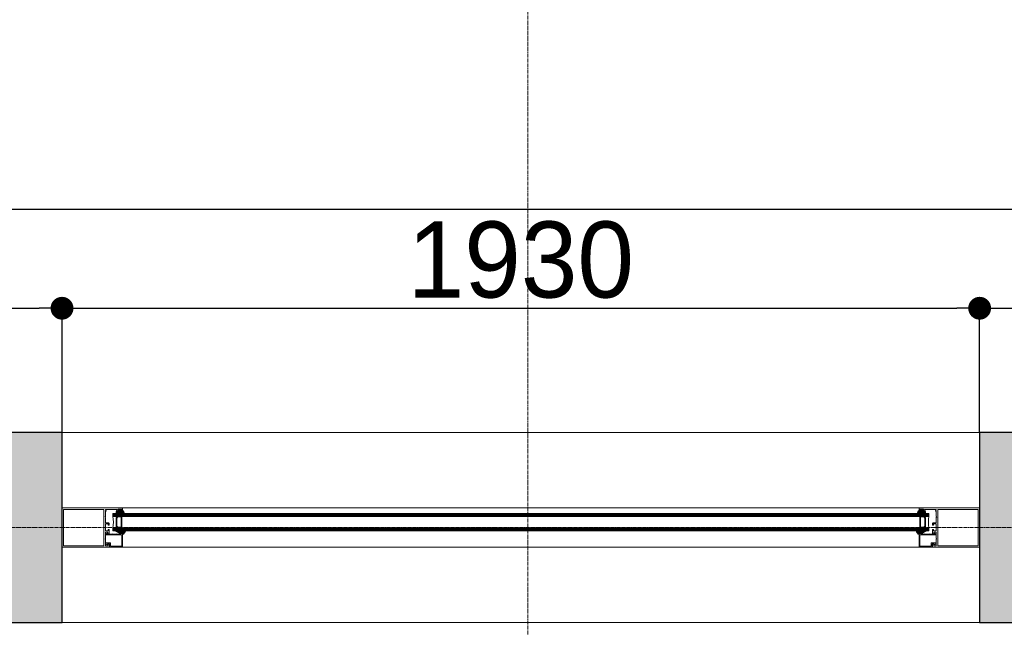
# Model space of a CAD drawing. Header units: feet. Extents: x 1537802 to 2072561, y 4461723 to 4732600.
# Tile 73 of 113: x 1854868 to 1856939, y 4646328 to 4647606. Entities that reach past the tile are written whole.
import ezdxf

# ---------------------------------------------------------------- set-up
doc = ezdxf.new("R2010")
doc.units = ezdxf.units.FT
doc.header["$MEASUREMENT"] = 0
doc.header["$PDMODE"] = 98
doc.header["$PDSIZE"] = 0.3
doc.linetypes.add('CENTER2', pattern=[1.125, 0.75, -0.125, 0.125, -0.125])
doc.layers.add('CAM', color=154, linetype='Continuous')
doc.layers.add('ZOMEBI', color=20, linetype='Continuous')
doc.layers.add('gor', color=251, linetype='Continuous', lineweight=5)
doc.dimstyles.new('ZO M100 Ark', dxfattribs={"dimscale": 8, "dimtxt": 8, "dimasz": 3, "dimexe": 0.5, "dimexo": 0, "dimgap": 2, "dimtad": 1, "dimtoh": 1, "dimdec": 0, "dimlfac": 10, "dimzin": 9, "dimtxsty": 'Standard', "dimblk": 'OBLIQUE', "dimcen": 2.5085, "dimdle": 0.5, "dimclrd": 20, "dimclre": 20, "dimclrt": 20, "dimadec": 0, "dimazin": 0, "dimtfac": 1, "dimtdec": 0, "dimtofl": 0, "dimtmove": 0, "dimatfit": 3, "dimfxl": 1, "dimarcsym": 0})

# ---------------------------------------------------------------- blocks, each defined once
blk = doc.blocks.new('_Dot')
at = {"color": 0, "linetype": 'ByBlock', "lineweight": -2}
blk.add_line((-0.5, 0), (-1, 0), dxfattribs=at)
at = {"color": 0, "linetype": 'ByBlock', "lineweight": 40, "const_width": 0.5}
blk.add_lwpolyline([(-0.25, 0, 1), (0.25, 0, 1)], format="xyb", close=True, dxfattribs=at)
blk = doc.blocks.new('*D5600')
at = {"layer": 'Defpoints', "color": 0, "lineweight": 30, "transparency": 16777216}
for p in [(1854957.4, 4646998.9), (1849334.9, 4646737.7), (1854957.4, 4646737.7)]:
    blk.add_point(p, dxfattribs=at)
at = {"layer": 'ZOMEBI', "color": 5, "lineweight": -2, "transparency": 16777216}
for p, q in [((1849334.9, 4646737.7), (1849334.9, 4647018.9)), ((1854957.4, 4646737.7), (1854957.4, 4647018.9)), ((1849382.9, 4646998.9), (1854909.4, 4646998.9))]:
    blk.add_line(p, q, dxfattribs=at)
at = {"layer": 'ZOMEBI', "color": 5, "lineweight": -2, "transparency": 16777216, "xscale": 48, "yscale": 48, "zscale": 48, "rotation": 180}
blk.add_blockref('_Dot', (1849334.9, 4646998.9), dxfattribs=at)
at = {"layer": 'ZOMEBI', "color": 5, "lineweight": -2, "transparency": 16777216, "xscale": 48, "yscale": 48, "zscale": 48}
blk.add_blockref('_Dot', (1854957.4, 4646998.9), dxfattribs=at)
at = {"layer": 'ZOMEBI', "color": 5, "lineweight": 5, "transparency": 16777216, "insert": (1852146.2, 4647100.1), "char_height": 160, "attachment_point": 5}
blk.add_mtext('5622', dxfattribs=at)
blk = doc.blocks.new('*D5601')
at = {"layer": 'Defpoints', "color": 0, "lineweight": 30, "transparency": 16777216}
for p in [(1856887.4, 4646998.9), (1854957.4, 4646737.7), (1856887.4, 4646737.7)]:
    blk.add_point(p, dxfattribs=at)
at = {"layer": 'ZOMEBI', "color": 5, "lineweight": -2, "transparency": 16777216}
for p, q in [((1854957.4, 4646737.7), (1854957.4, 4647018.9)), ((1856887.4, 4646737.7), (1856887.4, 4647018.9)), ((1855005.4, 4646998.9), (1856839.4, 4646998.9))]:
    blk.add_line(p, q, dxfattribs=at)
at = {"layer": 'ZOMEBI', "color": 5, "lineweight": -2, "transparency": 16777216, "xscale": 48, "yscale": 48, "zscale": 48, "rotation": 180}
blk.add_blockref('_Dot', (1854957.4, 4646998.9), dxfattribs=at)
at = {"layer": 'ZOMEBI', "color": 5, "lineweight": -2, "transparency": 16777216, "xscale": 48, "yscale": 48, "zscale": 48}
blk.add_blockref('_Dot', (1856887.4, 4646998.9), dxfattribs=at)
at = {"layer": 'ZOMEBI', "color": 5, "lineweight": 5, "transparency": 16777216, "insert": (1855922.4, 4647100.2), "char_height": 160, "attachment_point": 5}
blk.add_mtext('1930', dxfattribs=at)
blk = doc.blocks.new('*D5602')
at = {"layer": 'Defpoints', "color": 0, "lineweight": 30, "transparency": 16777216}
for p in [(1858407.4, 4646998.9), (1856887.4, 4646737.7), (1858407.4, 4646737.7)]:
    blk.add_point(p, dxfattribs=at)
at = {"layer": 'ZOMEBI', "color": 5, "lineweight": -2, "transparency": 16777216}
for p, q in [((1856887.4, 4646737.7), (1856887.4, 4647018.9)), ((1858407.4, 4646737.7), (1858407.4, 4647018.9)), ((1856935.4, 4646998.9), (1858359.4, 4646998.9))]:
    blk.add_line(p, q, dxfattribs=at)
at = {"layer": 'ZOMEBI', "color": 5, "lineweight": -2, "transparency": 16777216, "xscale": 48, "yscale": 48, "zscale": 48, "rotation": 180}
blk.add_blockref('_Dot', (1856887.4, 4646998.9), dxfattribs=at)
at = {"layer": 'ZOMEBI', "color": 5, "lineweight": -2, "transparency": 16777216, "xscale": 48, "yscale": 48, "zscale": 48}
blk.add_blockref('_Dot', (1858407.4, 4646998.9), dxfattribs=at)
at = {"layer": 'ZOMEBI', "color": 5, "lineweight": 5, "transparency": 16777216, "insert": (1857647.4, 4647100.1), "char_height": 160, "attachment_point": 5}
blk.add_mtext('1520', dxfattribs=at)
blk = doc.blocks.new('*D5603')
at = {"layer": 'Defpoints', "color": 0, "lineweight": 30, "transparency": 16777216}
for p in [(1858407.4, 4647207), (1849334.9, 4646945.7), (1858407.4, 4646878.3)]:
    blk.add_point(p, dxfattribs=at)
at = {"layer": 'ZOMEBI', "color": 5, "lineweight": -2, "transparency": 16777216}
for p, q in [((1849334.9, 4646945.7), (1849334.9, 4647227)), ((1858407.4, 4646878.3), (1858407.4, 4647227)), ((1849382.9, 4647207), (1858359.4, 4647207))]:
    blk.add_line(p, q, dxfattribs=at)
at = {"layer": 'ZOMEBI', "color": 5, "lineweight": -2, "transparency": 16777216, "xscale": 48, "yscale": 48, "zscale": 48, "rotation": 180}
blk.add_blockref('_Dot', (1849334.9, 4647207), dxfattribs=at)
at = {"layer": 'ZOMEBI', "color": 5, "lineweight": -2, "transparency": 16777216, "xscale": 48, "yscale": 48, "zscale": 48}
blk.add_blockref('_Dot', (1858407.4, 4647207), dxfattribs=at)
at = {"layer": 'ZOMEBI', "color": 5, "lineweight": 5, "transparency": 16777216, "insert": (1853871.2, 4647308.2), "char_height": 160, "attachment_point": 5}
blk.add_mtext('9072', dxfattribs=at)

msp = doc.modelspace()

# ---------------------------------------------------------------- hatches: boundary and pattern name
at = {"lineweight": 0}
h = msp.add_hatch(dxfattribs=at)
h.set_pattern_fill('AR-CONC', color=256, scale=30)
h.set_pattern_definition([(50, (1722928.16, 4665858.79), (215.17805, -18.82564), [22.5, -247.5]), (355, (1722928.16, 4665858.79), (-41.6254, 225.65764), [18, -198]), (100.45144, (1722946.1, 4665857.22), (173.55265, 206.832), [19.12206, -210.34263]), (46.1842, (1722928.16, 4665918.8), (320.1724, -49.6558), [33.75, -371.25]), (96.63564, (1722954.84, 4665914.65), (280.3986, 292.2356), [28.6831, -315.5141]), (351.18416, (1722928.16, 4665918.8), (280.3986, 292.2356), [27, -297]), (21, (1722958.16, 4665903.79), (179.07212, -120.78567), [22.5, -247.5]), (326, (1722958.16, 4665903.79), (72.9946, 217.545), [18, -198]), (71.45144, (1722973.08, 4665893.72), (252.0667, 96.75935), [19.12206, -210.34263]), (37.5, (1722928.16, 4665858.79), (3.647957, 99.868156), [0, -195.6, 0, -201, 0, -198.75]), (7.5, (1722928.16, 4665858.79), (78.92086, 118.323514), [0, -114.6, 0, -191.1, 0, -75.75]), (327.5, (1722861.26, 4665858.79), (160.14673, -6.76646), [0, -75, 0, -234, 0, -310.5]), (317.5, (1722831.26, 4665858.79), (174.95585, 30.0315), [0, -97.5, 0, -155.4, 0, -220.5])])
edge = h.paths.add_edge_path()
edge.add_line((1843572.7, 4647234.4), (1843429.6, 4647234.4))
edge.add_line((1843429.6, 4647234.4), (1843429.6, 4647124.1))
edge.add_line((1843429.6, 4647124.1), (1843339.6, 4647355.3))
edge.add_line((1843339.6, 4647355.3), (1843339.6, 4647234.4))
edge.add_line((1843339.6, 4647234.4), (1843172.7, 4647234.4))
edge.add_line((1843172.7, 4647234.4), (1843172.7, 4644409.8))
edge.add_line((1843172.7, 4644409.8), (1842286.9, 4644409.8))
edge.add_arc((1842286.9, 4644309.8), 100, 90, 180)
edge.add_line((1842186.9, 4644309.8), (1842186.9, 4638079.8))
edge.add_arc((1842286.9, 4638079.8), 100, 180, 270)
edge.add_line((1842286.9, 4637979.8), (1843366.9, 4637979.8))
edge.add_line((1843366.9, 4637979.8), (1843366.9, 4638059.8))
edge.add_line((1843366.9, 4638059.8), (1843356.9, 4638059.8))
edge.add_line((1843356.9, 4638059.8), (1843356.9, 4638459.8))
edge.add_line((1843356.9, 4638459.8), (1842536.9, 4638459.8))
edge.add_line((1842536.9, 4638459.8), (1842536.9, 4644059.8))
edge.add_line((1842536.9, 4644059.8), (1849460.5, 4644059.8))
edge.add_line((1849460.5, 4644059.8), (1849695.8, 4643824.5))
edge.add_line((1849695.8, 4643824.5), (1849978.7, 4644107.3))
edge.add_line((1849978.7, 4644107.3), (1849879.7, 4644206.3))
edge.add_line((1849879.7, 4644206.3), (1850933.3, 4645259.9))
edge.add_line((1850933.3, 4645259.9), (1851095.9, 4645097.3))
edge.add_line((1851095.9, 4645097.3), (1851166.6, 4645168))
edge.add_line((1851166.6, 4645168), (1851004, 4645330.6))
edge.add_line((1851004, 4645330.6), (1851159.6, 4645486.2))
edge.add_line((1851159.6, 4645486.2), (1850982.8, 4645663))
edge.add_line((1850982.8, 4645663), (1849568.6, 4644248.7))
edge.add_line((1849568.6, 4644248.7), (1849334.9, 4644482.4))
edge.add_line((1849334.9, 4644482.4), (1849334.9, 4646575.1))
edge.add_line((1849334.9, 4646575.1), (1851894.9, 4646575.1))
edge.add_line((1851894.9, 4646575.1), (1851583.8, 4646264))
edge.add_line((1851583.8, 4646264), (1851760.6, 4646087.2))
edge.add_line((1851760.6, 4646087.2), (1851993.9, 4646320.6))
edge.add_line((1851993.9, 4646320.6), (1852842.5, 4645472))
edge.add_line((1852842.5, 4645472), (1851852.5, 4644482.1))
edge.add_line((1851852.5, 4644482.1), (1851824.2, 4644510.4))
edge.add_line((1851824.2, 4644510.4), (1851753.5, 4644439.7))
edge.add_line((1851753.5, 4644439.7), (1851852.5, 4644340.7))
edge.add_line((1851852.5, 4644340.7), (1852913.2, 4645401.3))
edge.add_line((1852913.2, 4645401.3), (1855699.2, 4642615.3))
edge.add_line((1855699.2, 4642615.3), (1854638.5, 4641554.7))
edge.add_line((1854638.5, 4641554.7), (1854709.2, 4641484))
edge.add_line((1854709.2, 4641484), (1855769.9, 4642544.6))
edge.add_line((1855769.9, 4642544.6), (1856236.6, 4642077.9))
edge.add_line((1856236.6, 4642077.9), (1856519.4, 4642360.8))
edge.add_line((1856519.4, 4642360.8), (1857375, 4643216.4))
edge.add_line((1857375, 4643216.4), (1858207.4, 4643216.4))
edge.add_line((1858207.4, 4643216.4), (1858207.4, 4641264.8))
edge.add_line((1858207.4, 4641264.8), (1857615.4, 4641264.8))
edge.add_line((1857615.4, 4641264.8), (1857059.6, 4641820.6))
edge.add_line((1857059.6, 4641820.6), (1856776.8, 4641537.8))
edge.add_line((1856776.8, 4641537.8), (1857802.1, 4640512.5))
edge.add_line((1857802.1, 4640512.5), (1857448.5, 4640158.9))
edge.add_line((1857448.5, 4640158.9), (1857547.5, 4640059.9))
edge.add_line((1857547.5, 4640059.9), (1857589.9, 4640017.5))
edge.add_line((1857589.9, 4640017.5), (1857731.3, 4639876.1))
edge.add_line((1857731.3, 4639876.1), (1858407.4, 4640553))
edge.add_line((1858407.4, 4640553), (1858407.4, 4643607.7))
edge.add_line((1858407.4, 4643607.7), (1858207.4, 4643607.7))
edge.add_line((1858207.4, 4643607.7), (1858207.4, 4643366.4))
edge.add_line((1858207.4, 4643366.4), (1857312.9, 4643366.4))
edge.add_line((1857312.9, 4643366.4), (1856413.4, 4642466.8))
edge.add_line((1856413.4, 4642466.8), (1855746, 4643134.2))
edge.add_line((1855746, 4643134.2), (1857069.5, 4644457.7))
edge.add_line((1857069.5, 4644457.7), (1858207.4, 4644457.7))
edge.add_line((1858207.4, 4644457.7), (1858207.4, 4644407.7))
edge.add_line((1858207.4, 4644407.7), (1858407.4, 4644407.7))
edge.add_line((1858407.4, 4644407.7), (1858407.4, 4644807.7))
edge.add_line((1858407.4, 4644807.7), (1858207.4, 4644807.7))
edge.add_line((1858207.4, 4644807.7), (1858207.4, 4644587.7))
edge.add_line((1858207.4, 4644587.7), (1856991.1, 4644587.7))
edge.add_line((1856991.1, 4644587.7), (1855641.8, 4643238.4))
edge.add_line((1855641.8, 4643238.4), (1852702.5, 4646177.7))
edge.add_line((1852702.5, 4646177.7), (1853262.5, 4646177.7))
edge.add_line((1853262.5, 4646177.7), (1853262.5, 4646337.7))
edge.add_line((1853262.5, 4646337.7), (1854957.4, 4646337.7))
edge.add_line((1854957.4, 4646337.7), (1854957.4, 4646737.7))
edge.add_line((1854957.4, 4646737.7), (1849334.9, 4646737.7))
edge.add_line((1849334.9, 4646737.7), (1849334.9, 4647234.4))
edge.add_line((1849334.9, 4647234.4), (1849191.8, 4647234.4))
edge.add_line((1849191.8, 4647234.4), (1849191.8, 4647124.1))
edge.add_line((1849191.8, 4647124.1), (1849101.8, 4647355.3))
edge.add_line((1849101.8, 4647355.3), (1849101.8, 4647234.4))
edge.add_line((1849101.8, 4647234.4), (1848934.9, 4647234.4))
edge.add_line((1848934.9, 4647234.4), (1848934.9, 4644409.8))
edge.add_line((1848934.9, 4644409.8), (1843572.7, 4644409.8))
edge.add_line((1843572.7, 4644409.8), (1843572.7, 4647234.4))
h.paths.add_polyline_path([(1858407.4, 4645607.7), (1858407.4, 4646737.7), (1856887.4, 4646737.7), (1856887.4, 4646337.7), (1858007.4, 4646337.7), (1858007.4, 4646137.7), (1858207.4, 4646137.7), (1858207.4, 4645607.7)], flags=17)
h.paths.add_polyline_path([(1852296.9, 4637959.8), (1852296.9, 4638459.8), (1852836.9, 4638459.8), (1853190.5, 4638106.3), (1852933.6, 4637849.4), (1852922.2, 4637860.8), (1852809, 4637747.7), (1852596.9, 4637959.8)])
h.paths.add_polyline_path([(1853231.4, 4640288.9), (1853556.7, 4640614.2), (1853768.8, 4640402.1), (1853443.5, 4640076.8)], flags=17)
h.paths.add_polyline_path([(1847656.9, 4638459.8), (1847656.9, 4638059.8), (1847626.9, 4638059.8), (1847626.9, 4637979.8), (1848116.9, 4637979.8), (1848116.9, 4638459.8)], flags=17)
edge = h.paths.add_edge_path()
edge.add_line((1855532.2, 4638242.6), (1855793.9, 4637981))
edge.add_arc((1856002.5, 4638274.5), 360, 234.5931, 395.4069)
edge.add_line((1856295.9, 4638483.1), (1856034.3, 4638744.7))
edge.add_line((1856034.3, 4638744.7), (1855532.2, 4638242.6))
edge = h.paths.add_edge_path()
edge.add_line((1861544.2, 4648041.9), (1859684.4, 4648041.9))
edge.add_line((1859684.4, 4648041.9), (1859684.4, 4640891.9))
edge.add_line((1859684.4, 4640891.9), (1859484.2, 4640828.5))
edge.add_arc((1860008.6, 4640924.4), 533.1, 190.365, 267.3798)
edge.add_line((1859984.2, 4640391.9), (1860084.2, 4640391.9))
edge.add_line((1860084.2, 4640391.9), (1860084.2, 4640941.9))
edge.add_line((1860084.2, 4640941.9), (1859984.2, 4640941.9))
edge.add_line((1859984.2, 4640941.9), (1859984.2, 4643341.9))
edge.add_line((1859984.2, 4643341.9), (1862564.2, 4643341.9))
edge.add_line((1862564.2, 4643341.9), (1862564.2, 4643441.9))
edge.add_line((1862564.2, 4643441.9), (1859984.2, 4643441.9))
edge.add_line((1859984.2, 4643441.9), (1859984.2, 4645371.9))
edge.add_line((1859984.2, 4645371.9), (1863274.2, 4645371.9))
edge.add_line((1863274.2, 4645371.9), (1863274.2, 4645471.9))
edge.add_line((1863274.2, 4645471.9), (1859984.2, 4645471.9))
edge.add_line((1859984.2, 4645471.9), (1859984.2, 4647571.9))
edge.add_line((1859984.2, 4647571.9), (1860144.2, 4647571.9))
edge.add_line((1860144.2, 4647571.9), (1860144.2, 4647741.9))
edge.add_line((1860144.2, 4647741.9), (1861544.2, 4647741.9))
edge.add_line((1861544.2, 4647741.9), (1861544.2, 4648041.9))
h.paths.add_polyline_path([(1862044.2, 4648041.9), (1862044.2, 4647741.9), (1864084.2, 4647741.9), (1864084.2, 4647541.9), (1864194.2, 4647541.9), (1864194.2, 4645471.9), (1864074.2, 4645471.9), (1864074.2, 4645371.9), (1864194.2, 4645371.9), (1864194.2, 4640891.9), (1864084.2, 4640891.9), (1864084.2, 4640391.9), (1864644.2, 4640391.9), (1864644.2, 4640891.9), (1864534.2, 4640891.9), (1864534.2, 4647531.9), (1864654.2, 4647531.9), (1864654.2, 4647741.9), (1868614.2, 4647741.9), (1868614.2, 4647541.9), (1868734.2, 4647541.9), (1868734.2, 4640891.9), (1868614.2, 4640891.9), (1868614.2, 4640391.9), (1869134.2, 4640391.9), (1869134.2, 4640891.9), (1869034.2, 4640891.9), (1869034.2, 4647521.9), (1869114.2, 4647521.9), (1869114.2, 4647741.9), (1869614.2, 4647741.9), (1869614.2, 4647891.9), (1869589.2, 4647891.9), (1869589.2, 4648041.9), (1869489.2, 4648041.9), (1869489.2, 4648571.9), (1869089.2, 4648571.9), (1869089.2, 4648041.9)])
h.paths.add_polyline_path([(1871929.2, 4648041.9), (1871929.2, 4652371.9), (1869089.2, 4652371.9), (1869089.2, 4649431.9), (1869289.2, 4649431.9), (1869289.2, 4651971.9), (1869489.2, 4651971.9), (1869489.2, 4652171.9), (1871529.2, 4652171.9), (1871529.2, 4651971.9), (1871729.2, 4651971.9), (1871729.2, 4648041.9), (1870389.2, 4648041.9), (1870389.2, 4647891.9), (1870364.2, 4647891.9), (1870364.2, 4647741.9), (1873134.2, 4647741.9), (1873134.2, 4647541.9), (1873244.2, 4647541.9), (1873244.2, 4640891.9), (1873134.2, 4640891.9), (1873134.2, 4640391.9), (1873624.2, 4640391.9), (1873624.2, 4640891.9), (1873524.2, 4640891.9), (1873524.2, 4647541.9), (1873614.2, 4647541.9), (1873614.2, 4647741.9), (1877584.2, 4647741.9), (1877584.2, 4647541.9), (1877674.2, 4647541.9), (1877674.2, 4640891.9), (1877574.2, 4640891.9), (1877574.2, 4640391.9), (1878104.2, 4640391.9), (1878104.2, 4641001.9), (1877984.2, 4641001.9), (1877984.2, 4643401.9), (1880454.2, 4643401.9), (1880454.2, 4644211.9), (1880354.2, 4644211.9), (1880354.2, 4643501.9), (1877984.2, 4643501.9), (1877984.2, 4645587.3), (1878814.2, 4645587.3), (1878814.2, 4645687.3), (1877984.2, 4645687.3), (1877984.2, 4647541.9), (1878104.2, 4647541.9), (1878104.2, 4647741.9), (1879784.2, 4647741.9), (1879784.2, 4645687.3), (1879684.2, 4645687.3), (1879684.2, 4645587.3), (1879954.2, 4645587.3), (1879954.2, 4645687.3), (1879884.2, 4645687.3), (1879884.2, 4647741.9), (1880684.2, 4647741.9), (1880684.2, 4647541.9), (1881024.2, 4647541.9), (1882162.8, 4645687.3), (1880824.2, 4645687.3), (1880824.2, 4645587.3), (1882224.2, 4645587.3), (1884984.2, 4641091.9), (1884984.2, 4640891.9), (1884044.2, 4640891.9), (1884044.2, 4640391.9), (1885744.2, 4640391.9), (1885744.2, 4640451.9), (1881084.3, 4648041.9)])
h.paths.add_polyline_path([(1883194.2, 4640391.9), (1883194.2, 4640731.9), (1882354.2, 4640731.9), (1882354.2, 4640391.9)], flags=17)
at = {"layer": 'gor', "lineweight": 9}
h = msp.add_hatch(dxfattribs=at)
h.set_pattern_fill('ANSI37', color=256, scale=0.75, angle=450, style=0)
h.set_pattern_definition([(135, (1836088.7152, 4647482.1453), (-1.68379802, -1.68379802), []), (225, (1836088.7152, 4647482.1453), (1.68379802, -1.68379802), [])])
edge = h.paths.add_edge_path()
edge.add_line((1855082.2, 4646566.9), (1855081.1, 4646568.5))
edge.add_arc((1855081.3, 4646568.7), 0.3, 90, 215, ccw=False)
edge.add_line((1855081.3, 4646569), (1855082.6, 4646569))
edge.add_line((1855082.6, 4646569), (1855084.8, 4646566.4))
edge.add_arc((1855085.1, 4646566.7), 0.375, 220, 395)
edge.add_line((1855085.4, 4646566.9), (1855084.2, 4646568.5))
edge.add_arc((1855084.5, 4646568.7), 0.3, 90, 215, ccw=False)
edge.add_line((1855084.5, 4646569), (1855085, 4646569))
edge.add_arc((1855085, 4646566.8), 2.25, 35, 90, ccw=False)
edge.add_line((1855086.8, 4646568), (1855088.7, 4646565.4))
edge.add_arc((1855089.2, 4646565.7), 0.6, 215, 385)
edge.add_line((1855089.7, 4646566), (1855088.2, 4646568.9))
edge.add_arc((1855109, 4646578.8), 23.1, 195.9704, 205.5714, ccw=False)
edge.add_arc((1855086.2, 4646572.3), 0.6, 15.9704, 90)
edge.add_line((1855086.2, 4646572.9), (1855085.6, 4646572.9))
edge.add_line((1855085.6, 4646572.9), (1855085.6, 4646571.4))
edge.add_line((1855085.6, 4646571.4), (1855082.2, 4646571.4))
edge.add_arc((1855082.2, 4646572.2), 0.75, 180, 270.1318, ccw=False)
edge.add_line((1855081.4, 4646572.2), (1855081.4, 4646573))
edge.add_line((1855081.4, 4646573), (1855082.5, 4646573))
edge.add_arc((1855082.5, 4646573.1), 0.15, 270, 371.9061)
edge.add_arc((1855080.6, 4646572.9), 2.07, 8.4244, 91.4637)
edge.add_line((1855080.5, 4646574.9), (1855079.4, 4646574.9))
edge.add_line((1855079.4, 4646574.9), (1855077.9, 4646574.9))
edge.add_arc((1855077.8, 4646572.8), 2.11, 88.7538, 170.6709)
edge.add_arc((1855075.9, 4646573.1), 0.15, 167.2335, 270)
edge.add_line((1855075.9, 4646573), (1855076.9, 4646573))
edge.add_line((1855076.9, 4646573), (1855076.9, 4646572.2))
edge.add_arc((1855076.2, 4646572.2), 0.75, -90, 0, ccw=False)
edge.add_line((1855076.2, 4646571.4), (1855071.6, 4646571.4))
edge.add_arc((1855071.6, 4646571.1), 0.3, 90, 180)
edge.add_line((1855071.3, 4646571.1), (1855071.3, 4646568.7))
edge.add_arc((1855071.6, 4646568.7), 0.3, 180, 280.3903)
edge.add_arc((1855070.8, 4646573.4), 5.08, 280.3903, 308.3351)
edge.add_arc((1855074.4, 4646568.8), 0.75, 55, 128.3351, ccw=False)
edge.add_line((1855074.8, 4646569.5), (1855074.8, 4646569.4))
edge.add_arc((1855074.7, 4646569.2), 0.3, -35, 55, ccw=False)
edge.add_line((1855074.9, 4646569), (1855072.8, 4646566))
edge.add_arc((1855073.3, 4646565.7), 0.6, 155, 325)
edge.add_line((1855073.8, 4646565.4), (1855076.1, 4646568.7))
edge.add_arc((1855076.4, 4646568.5), 0.3, 40, 145, ccw=False)
edge.add_line((1855076.6, 4646568.7), (1855078.5, 4646566.4))
edge.add_arc((1855078.8, 4646566.7), 0.375, 220, 395)
edge.add_line((1855079.1, 4646566.9), (1855077.9, 4646568.5))
edge.add_arc((1855078.2, 4646568.7), 0.3, 90, 215, ccw=False)
edge.add_line((1855078.2, 4646569), (1855079.5, 4646569))
edge.add_line((1855079.5, 4646569), (1855081.6, 4646566.4))
edge.add_arc((1855081.9, 4646566.7), 0.375, 220, 395)
edge = h.paths.add_edge_path(flags=16)
edge.add_arc((1855078.5, 4646573.3), 0.45, 91.7945, 180, ccw=False)
edge.add_arc((1855079.2, 4646543.3), 30.4, 88.7015, 91.2985, ccw=False)
edge.add_arc((1855079.9, 4646573.3), 0.45, 0, 88.2055, ccw=False)
edge.add_line((1855080.3, 4646573.3), (1855080.3, 4646571.6))
edge.add_arc((1855079.9, 4646571.6), 0.45, -90, 0, ccw=False)
edge.add_line((1855079.9, 4646571.2), (1855078.5, 4646571.2))
edge.add_arc((1855078.5, 4646571.6), 0.45, 180, 270, ccw=False)
edge.add_line((1855078.1, 4646571.6), (1855078.1, 4646573.3))
h = msp.add_hatch(dxfattribs=at)
h.set_pattern_fill('ANSI37', color=256, scale=0.75, angle=450, style=0)
h.set_pattern_definition([(135, (1835054.328, 4647482.1453), (-1.68379802, -1.68379802), []), (225, (1835054.328, 4647482.1453), (1.68379802, -1.68379802), [])])
edge = h.paths.add_edge_path()
edge.add_line((1856762.6, 4646566.9), (1856763.7, 4646568.5))
edge.add_arc((1856763.5, 4646568.7), 0.3, 325, 450)
edge.add_line((1856763.5, 4646569), (1856762.2, 4646569))
edge.add_line((1856762.2, 4646569), (1856760, 4646566.4))
edge.add_arc((1856759.7, 4646566.7), 0.375, 145, 320, ccw=False)
edge.add_line((1856759.4, 4646566.9), (1856760.6, 4646568.5))
edge.add_arc((1856760.3, 4646568.7), 0.3, 325, 450)
edge.add_line((1856760.3, 4646569), (1856759.8, 4646569))
edge.add_arc((1856759.8, 4646566.8), 2.25, 90, 145)
edge.add_line((1856758, 4646568), (1856756.1, 4646565.4))
edge.add_arc((1856755.6, 4646565.7), 0.6, 155, 325, ccw=False)
edge.add_line((1856755.1, 4646566), (1856756.6, 4646568.9))
edge.add_arc((1856735.8, 4646578.8), 23.1, 334.4286, 344.0296)
edge.add_arc((1856758.6, 4646572.3), 0.6, 90, 164.0296, ccw=False)
edge.add_line((1856758.6, 4646572.9), (1856759.2, 4646572.9))
edge.add_line((1856759.2, 4646572.9), (1856759.2, 4646571.4))
edge.add_line((1856759.2, 4646571.4), (1856762.6, 4646571.4))
edge.add_arc((1856762.6, 4646572.2), 0.75, 269.8682, 360)
edge.add_line((1856763.4, 4646572.2), (1856763.4, 4646573))
edge.add_line((1856763.4, 4646573), (1856762.3, 4646573))
edge.add_arc((1856762.3, 4646573.1), 0.15, 168.0939, 270, ccw=False)
edge.add_arc((1856764.2, 4646572.9), 2.07, 88.5363, 171.5756, ccw=False)
edge.add_line((1856764.3, 4646574.9), (1856765.4, 4646574.9))
edge.add_line((1856765.4, 4646574.9), (1856766.9, 4646574.9))
edge.add_arc((1856767, 4646572.8), 2.11, 9.3291, 91.2462, ccw=False)
edge.add_arc((1856768.9, 4646573.1), 0.15, -90, 12.7665, ccw=False)
edge.add_line((1856768.9, 4646573), (1856767.9, 4646573))
edge.add_line((1856767.9, 4646573), (1856767.9, 4646572.2))
edge.add_arc((1856768.6, 4646572.2), 0.75, 180, 270)
edge.add_line((1856768.6, 4646571.4), (1856773.2, 4646571.4))
edge.add_arc((1856773.2, 4646571.1), 0.3, 0, 90, ccw=False)
edge.add_line((1856773.5, 4646571.1), (1856773.5, 4646568.7))
edge.add_arc((1856773.2, 4646568.7), 0.3, -100.3903, 0, ccw=False)
edge.add_arc((1856774, 4646573.4), 5.08, 231.6649, 259.6097, ccw=False)
edge.add_arc((1856770.4, 4646568.8), 0.75, 51.6649, 125)
edge.add_line((1856770, 4646569.5), (1856770, 4646569.4))
edge.add_arc((1856770.1, 4646569.2), 0.3, 125, 215)
edge.add_line((1856769.9, 4646569), (1856772, 4646566))
edge.add_arc((1856771.5, 4646565.7), 0.6, -145, 25, ccw=False)
edge.add_line((1856771, 4646565.4), (1856768.7, 4646568.7))
edge.add_arc((1856768.4, 4646568.5), 0.3, 35, 140)
edge.add_line((1856768.2, 4646568.7), (1856766.3, 4646566.4))
edge.add_arc((1856766, 4646566.7), 0.375, 145, 320, ccw=False)
edge.add_line((1856765.7, 4646566.9), (1856766.9, 4646568.5))
edge.add_arc((1856766.6, 4646568.7), 0.3, 325, 450)
edge.add_line((1856766.6, 4646569), (1856765.3, 4646569))
edge.add_line((1856765.3, 4646569), (1856763.2, 4646566.4))
edge.add_arc((1856762.9, 4646566.7), 0.375, 145, 320, ccw=False)
edge = h.paths.add_edge_path(flags=16)
edge.add_arc((1856766.3, 4646573.3), 0.45, 360, 448.2055)
edge.add_arc((1856765.6, 4646543.3), 30.4, 88.7015, 91.2985)
edge.add_arc((1856764.9, 4646573.3), 0.45, 91.7945, 180)
edge.add_line((1856764.5, 4646573.3), (1856764.5, 4646571.6))
edge.add_arc((1856764.9, 4646571.6), 0.45, 180, 270)
edge.add_line((1856764.9, 4646571.2), (1856766.3, 4646571.2))
edge.add_arc((1856766.3, 4646571.6), 0.45, 270, 360)
edge.add_line((1856766.7, 4646571.6), (1856766.7, 4646573.3))
h = msp.add_hatch(dxfattribs=at)
h.set_pattern_fill('ANSI37', color=256, scale=0.75, angle=450, style=0)
h.set_pattern_definition([(315, (1838767.6192, 4651890.2898), (1.68379802, 1.68379802), []), (45, (1838767.6192, 4651890.2898), (-1.68379802, 1.68379802), [])])
h.paths.add_polyline_path([(1855074.1, 4646531.2), (1855069.3, 4646533.6, 0.556642), (1855068.2, 4646533), (1855068.2, 4646531.6, 0.273399), (1855068.6, 4646530.8), (1855078.7, 4646525.3, 0.51413), (1855080, 4646525.9), (1855080.2, 4646526.7), (1855085.3, 4646526.7), (1855085.5, 4646524.5, 0.651549), (1855086.8, 4646524, 0.097661), (1855092.7, 4646533.8, 0.81914), (1855091.7, 4646534.4, -0.331465)])
h = msp.add_hatch(dxfattribs=at)
h.set_pattern_fill('ANSI37', color=256, scale=0.75, angle=450, style=0)
h.set_pattern_definition([(315, (1837733.232, 4651890.2898), (1.68379802, 1.68379802), []), (45, (1837733.232, 4651890.2898), (-1.68379802, 1.68379802), [])])
h.paths.add_polyline_path([(1856770.7, 4646531.2), (1856775.5, 4646533.6, -0.556642), (1856776.6, 4646533), (1856776.6, 4646531.6, -0.273399), (1856776.2, 4646530.8), (1856766.1, 4646525.3, -0.51413), (1856764.8, 4646525.9), (1856764.6, 4646526.7), (1856759.5, 4646526.7), (1856759.3, 4646524.5, -0.651549), (1856758, 4646524, -0.097661), (1856752.1, 4646533.8, -0.81914), (1856753.1, 4646534.4, 0.331465)])

# ---------------------------------------------------------------- linework, layer by layer
at = {"color": 204, "linetype": 'CENTER2', "lineweight": 9, "ltscale": 10, "elevation": -26089.3}
for points in [[(1855936.9, 4652541.2), (1855936.9, 4620378.4)], [(1836345.8, 4646537.7), (1886108, 4646537.7)]]:
    msp.add_lwpolyline(points, dxfattribs=at)
at = {"lineweight": 30, "elevation": -26089.3}
msp.add_lwpolyline([(1857731.3, 4639876.1), (1858407.4, 4640553), (1858407.4, 4643607.7), (1858207.4, 4643607.7), (1858207.4, 4643366.4), (1857312.9, 4643366.4), (1856413.4, 4642466.8), (1855746, 4643134.2), (1857069.5, 4644457.7), (1858207.4, 4644457.7), (1858207.4, 4644407.7), (1858407.4, 4644407.7), (1858407.4, 4644807.7), (1858207.4, 4644807.7), (1858207.4, 4644587.7), (1856991.1, 4644587.7), (1855641.8, 4643238.4), (1852702.5, 4646177.7), (1853262.5, 4646177.7), (1853262.5, 4646337.7), (1854957.4, 4646337.7), (1854957.4, 4646737.7), (1849334.9, 4646737.7)], dxfattribs=at)
at = {"lineweight": 9, "elevation": -26089.3}
for points in [[(1856887.4, 4646337.7), (1854957.4, 4646337.7), (1854957.4, 4646737.7), (1856887.4, 4646737.7)], [(1856887.4, 4646496.4), (1854957.4, 4646496.4), (1854957.4, 4646578.9), (1856887.4, 4646578.9)]]:
    msp.add_lwpolyline(points, close=True, dxfattribs=at)
at = {"lineweight": 30, "elevation": -26089.3}
msp.add_lwpolyline([(1858407.4, 4645607.7), (1858407.4, 4646737.7), (1856887.4, 4646737.7), (1856887.4, 4646337.7), (1858007.4, 4646337.7), (1858007.4, 4646137.7), (1858207.4, 4646137.7), (1858207.4, 4645607.7)], close=True, dxfattribs=at)
at = {"lineweight": 9, "elevation": -26089.3}
for points in [[(1854957.4, 4646578.9), (1855084.6, 4646578.9, -0.414214), (1855084.9, 4646578.6), (1855084.9, 4646572.2, -0.414216), (1855084.2, 4646571.4), (1855082.6, 4646571.4, -0.341994), (1855081.3, 4646572.4, -0.490316), (1855081.5, 4646572.6), (1855083, 4646572.6), (1855083, 4646576.5), (1855075.5, 4646576.5), (1855075.5, 4646572.6), (1855076.6, 4646572.6, -0.490316), (1855076.8, 4646572.4, -0.341994), (1855075.5, 4646571.4), (1855073.7, 4646571.4), (1855073.7, 4646572.3), (1855072.2, 4646572.3), (1855072.2, 4646573.8), (1855073.7, 4646573.8), (1855073.7, 4646575.9), (1855048.6, 4646575.9), (1855048.6, 4646573.8), (1855050.1, 4646573.8), (1855050.1, 4646572.3), (1855048.6, 4646572.3), (1855048.6, 4646560.6), (1855047.9, 4646559.9), (1855048.6, 4646559.1), (1855048.6, 4646547.4), (1855054.9, 4646547.4, -0.414214), (1855056.4, 4646545.9), (1855056.4, 4646543.6, -0.414214), (1855055.4, 4646542.6), (1855054.3, 4646542.6), (1855054.3, 4646545.3), (1855048.6, 4646545.3), (1855048.6, 4646530.9), (1855054.3, 4646530.9), (1855054.3, 4646533.6), (1855055.4, 4646533.6, -0.414214), (1855056.4, 4646532.5), (1855056.4, 4646530.6), (1855056.4, 4646525.6, -0.414214), (1855054.9, 4646524.1), (1855053.9, 4646524.1), (1855053.9, 4646527.9), (1855048.6, 4646527.9), (1855048.6, 4646514.4), (1855047.9, 4646513.6), (1855048.6, 4646512.9), (1855048.6, 4646499.4), (1855053.9, 4646499.4), (1855053.9, 4646503.1), (1855054.9, 4646503.1, -0.414214), (1855056.4, 4646501.6), (1855056.4, 4646496.4), (1854957.4, 4646496.4), (1854957.4, 4646578.9)], [(1856887.4, 4646578.9), (1856760.2, 4646578.9, 0.414214), (1856759.9, 4646578.6), (1856759.9, 4646572.2, 0.414216), (1856760.7, 4646571.4), (1856762.2, 4646571.4, 0.341994), (1856763.5, 4646572.4, 0.490316), (1856763.3, 4646572.6), (1856761.9, 4646572.6), (1856761.9, 4646576.5), (1856769.4, 4646576.5), (1856769.4, 4646572.6), (1856768.2, 4646572.6, 0.490316), (1856768, 4646572.4, 0.341994), (1856769.3, 4646571.4), (1856771.2, 4646571.4), (1856771.2, 4646572.3), (1856772.7, 4646572.3), (1856772.7, 4646573.8), (1856771.2, 4646573.8), (1856771.2, 4646575.9), (1856796.2, 4646575.9), (1856796.2, 4646573.8), (1856794.7, 4646573.8), (1856794.7, 4646572.3), (1856796.2, 4646572.3), (1856796.2, 4646560.6), (1856797, 4646559.9), (1856796.2, 4646559.1), (1856796.2, 4646547.4), (1856789.9, 4646547.4, 0.414214), (1856788.4, 4646545.9), (1856788.4, 4646543.6, 0.414214), (1856789.5, 4646542.6), (1856790.5, 4646542.6), (1856790.5, 4646545.3), (1856796.2, 4646545.3), (1856796.2, 4646530.9), (1856790.5, 4646530.9), (1856790.5, 4646533.6), (1856789.5, 4646533.6, 0.414214), (1856788.4, 4646532.5), (1856788.4, 4646530.6), (1856788.4, 4646525.6, 0.414214), (1856789.9, 4646524.1), (1856791, 4646524.1), (1856791, 4646527.9), (1856796.2, 4646527.9), (1856796.2, 4646514.4), (1856797, 4646513.6), (1856796.2, 4646512.9), (1856796.2, 4646499.4), (1856791, 4646499.4), (1856791, 4646503.1), (1856789.9, 4646503.1, 0.414214), (1856788.4, 4646501.6), (1856788.4, 4646496.4), (1856887.4, 4646496.4), (1856887.4, 4646578.9)]]:
    msp.add_lwpolyline(points, format="xyb", dxfattribs=at)
for points in [[(1854960.4, 4646499.4), (1855045.6, 4646499.4), (1855045.6, 4646575.9), (1854960.4, 4646575.9), (1854960.4, 4646499.4)], [(1856884.4, 4646499.4), (1856799.2, 4646499.4), (1856799.2, 4646575.9), (1856884.4, 4646575.9), (1856884.4, 4646499.4)]]:
    msp.add_lwpolyline(points, dxfattribs=at)
for points in [[(1855057.5, 4646502.7, 0.414214), (1855056.8, 4646503.4), (1855053.3, 4646503.4), (1855052.6, 4646502.3, -0.414205), (1855052, 4646502.2), (1855049.8, 4646503.4, -0.772881), (1855050.2, 4646505.2), (1855058.6, 4646505.2, -0.414231), (1855059.3, 4646504.5), (1855059.3, 4646498.2), (1855083.2, 4646498.2), (1855083.2, 4646522), (1855049.8, 4646522, -0.414214), (1855049.3, 4646522.5), (1855049.3, 4646523, -0.256041), (1855049.5, 4646523.4), (1855052.8, 4646525.5, -0.538245), (1855053.2, 4646525.2), (1855053.2, 4646523.8), (1855062.8, 4646523.8), (1855063.2, 4646524.3), (1855063.7, 4646523.8), (1855072.7, 4646523.8), (1855073.2, 4646524.3), (1855073.6, 4646523.8), (1855080.2, 4646523.8), (1855080.2, 4646524, -0.371334), (1855080.8, 4646524.7), (1855083.2, 4646525.1), (1855084.5, 4646525.1, -0.413739), (1855084.9, 4646524.6), (1855084.9, 4646497.1, -0.414214), (1855084.2, 4646496.4), (1855057.5, 4646496.4, -0.414214), (1855056.8, 4646497.1), (1855056.8, 4646497.4, -0.414214), (1855057.5, 4646498.2), (1855057.5, 4646498.2)], [(1856787.3, 4646502.7, -0.414214), (1856788, 4646503.4), (1856791.5, 4646503.4), (1856792.2, 4646502.3, 0.414205), (1856792.8, 4646502.2), (1856795, 4646503.4, 0.772881), (1856794.6, 4646505.2), (1856786.2, 4646505.2, 0.414231), (1856785.5, 4646504.5), (1856785.5, 4646498.2), (1856761.6, 4646498.2), (1856761.6, 4646522), (1856795, 4646522, 0.414214), (1856795.5, 4646522.5), (1856795.5, 4646523, 0.256041), (1856795.3, 4646523.4), (1856792, 4646525.5, 0.538245), (1856791.6, 4646525.2), (1856791.6, 4646523.8), (1856782, 4646523.8), (1856781.6, 4646524.3), (1856781.1, 4646523.8), (1856772.1, 4646523.8), (1856771.6, 4646524.3), (1856771.2, 4646523.8), (1856764.6, 4646523.8), (1856764.6, 4646524, 0.371334), (1856764, 4646524.7), (1856761.6, 4646525.1), (1856760.4, 4646525.1, 0.413739), (1856759.9, 4646524.6), (1856759.9, 4646497.1, 0.414214), (1856760.7, 4646496.4), (1856787.3, 4646496.4, 0.414214), (1856788, 4646497.1), (1856788, 4646497.4, 0.414214), (1856787.3, 4646498.2), (1856787.3, 4646498.2)]]:
    msp.add_lwpolyline(points, format="xyb", close=True, dxfattribs=at)
at = {"layer": 'CAM', "lineweight": 9}
for p, q in [((1855064, 4646567, -26089.3), (1856780.8, 4646567, -26089.3)), ((1855064, 4646567, -26089.3), (1855064, 4646561, -26089.3)), ((1855064, 4646565.5, -26089.3), (1856780.8, 4646565.5, -26089.3)), ((1855064, 4646564, -26089.3), (1856780.8, 4646564, -26089.3)), ((1855064, 4646562.5, -26089.3), (1856780.8, 4646562.5, -26089.3)), ((1855064, 4646561, -26089.3), (1856780.8, 4646561, -26089.3)), ((1856780.8, 4646567, -26089.3), (1856780.8, 4646561, -26089.3)), ((1855064, 4646537, -26089.3), (1856780.8, 4646537, -26089.3)), ((1855064, 4646537, -26089.3), (1855064, 4646531, -26089.3)), ((1855064, 4646535.5, -26089.3), (1856780.8, 4646535.5, -26089.3)), ((1855064, 4646534, -26089.3), (1856780.8, 4646534, -26089.3)), ((1855064, 4646532.5, -26089.3), (1856780.8, 4646532.5, -26089.3)), ((1855064, 4646531, -26089.3), (1856780.8, 4646531, -26089.3)), ((1856780.8, 4646537, -26089.3), (1856780.8, 4646531, -26089.3))]:
    msp.add_line(p, q, dxfattribs=at)
at = {"layer": 'CAM', "lineweight": 9, "elevation": -26089.3}
for points in [[(1855083, 4646537), (1855083, 4646561), (1855074.5, 4646561), (1855071.5, 4646558), (1855071.5, 4646540), (1855074.5, 4646537)], [(1855082, 4646538.1), (1855074.9, 4646538.1), (1855072.5, 4646540.4), (1855072.5, 4646557.6), (1855074.9, 4646560), (1855082, 4646560)], [(1856761.8, 4646537), (1856761.8, 4646561), (1856770.3, 4646561), (1856773.3, 4646558), (1856773.3, 4646540), (1856770.3, 4646537)], [(1856762.8, 4646538.1), (1856769.9, 4646538.1), (1856772.3, 4646540.4), (1856772.3, 4646557.6), (1856769.9, 4646560), (1856762.8, 4646560)]]:
    msp.add_lwpolyline(points, close=True, dxfattribs=at)
at = {"layer": 'CAM', "lineweight": 9}
for centre, start, end in [((1855011.9, 4646549, -26089.3), 347.0326, 12.9674), ((1856833, 4646549, -26089.3), 167.0326, 192.9674)]:
    msp.add_arc(centre, 53.5, start, end, dxfattribs=at)
at = {"layer": 'gor', "lineweight": 9, "elevation": -26089.3}
for points in [[(1855082.2, 4646566.9), (1855081.1, 4646568.5, -0.606815), (1855081.3, 4646569), (1855082.6, 4646569), (1855084.8, 4646566.4, 0.957292), (1855085.4, 4646566.9), (1855084.2, 4646568.5, -0.606815), (1855084.5, 4646569), (1855085, 4646569, -0.244698), (1855086.8, 4646568), (1855088.7, 4646565.4, 0.916331), (1855089.7, 4646566), (1855088.2, 4646568.9, -0.041917), (1855086.8, 4646572.5, 0.334739), (1855086.2, 4646572.9), (1855085.6, 4646572.9), (1855085.6, 4646571.4), (1855082.2, 4646571.4, -0.414887), (1855081.4, 4646572.2), (1855081.4, 4646573), (1855082.5, 4646573, 0.476473), (1855082.6, 4646573.2, 0.379062), (1855080.5, 4646574.9), (1855079.4, 4646574.9), (1855077.9, 4646574.9, 0.373473), (1855075.8, 4646573.2, 0.481087), (1855075.9, 4646573), (1855076.9, 4646573), (1855076.9, 4646572.2, -0.414214), (1855076.2, 4646571.4), (1855071.6, 4646571.4, 0.414214), (1855071.3, 4646571.1), (1855071.3, 4646568.7, 0.468383), (1855071.7, 4646568.4, 0.12254), (1855073.9, 4646569.4, -0.331373), (1855074.8, 4646569.5), (1855074.8, 4646569.4, -0.414214), (1855074.9, 4646569), (1855072.8, 4646566, 0.916331), (1855073.8, 4646565.4), (1855076.1, 4646568.7, -0.493145), (1855076.6, 4646568.7), (1855078.5, 4646566.4, 0.957292), (1855079.1, 4646566.9), (1855077.9, 4646568.5, -0.606815), (1855078.2, 4646569), (1855079.5, 4646569), (1855081.6, 4646566.4, 0.957292)], [(1855078.1, 4646573.3, -0.40507), (1855078.5, 4646573.7, -0.011332), (1855079.9, 4646573.7, -0.40507), (1855080.3, 4646573.3), (1855080.3, 4646571.6, -0.414214), (1855079.9, 4646571.2), (1855078.5, 4646571.2, -0.414214), (1855078.1, 4646571.6)], [(1856762.6, 4646566.9), (1856763.7, 4646568.5, 0.606815), (1856763.5, 4646569), (1856762.2, 4646569), (1856760, 4646566.4, -0.957292), (1856759.4, 4646566.9), (1856760.6, 4646568.5, 0.606815), (1856760.3, 4646569), (1856759.8, 4646569, 0.244698), (1856758, 4646568), (1856756.1, 4646565.4, -0.916331), (1856755.1, 4646566), (1856756.6, 4646568.9, 0.041917), (1856758, 4646572.5, -0.334739), (1856758.6, 4646572.9), (1856759.2, 4646572.9), (1856759.2, 4646571.4), (1856762.6, 4646571.4, 0.414887), (1856763.4, 4646572.2), (1856763.4, 4646573), (1856762.3, 4646573, -0.476473), (1856762.2, 4646573.2, -0.379062), (1856764.3, 4646574.9), (1856765.4, 4646574.9), (1856766.9, 4646574.9, -0.373473), (1856769, 4646573.2, -0.481087), (1856768.9, 4646573), (1856767.9, 4646573), (1856767.9, 4646572.2, 0.414214), (1856768.6, 4646571.4), (1856773.2, 4646571.4, -0.414214), (1856773.5, 4646571.1), (1856773.5, 4646568.7, -0.468383), (1856773.1, 4646568.4, -0.12254), (1856770.9, 4646569.4, 0.331373), (1856770, 4646569.5), (1856770, 4646569.4, 0.414214), (1856769.9, 4646569), (1856772, 4646566, -0.916331), (1856771, 4646565.4), (1856768.7, 4646568.7, 0.493145), (1856768.2, 4646568.7), (1856766.3, 4646566.4, -0.957292), (1856765.7, 4646566.9), (1856766.9, 4646568.5, 0.606815), (1856766.6, 4646569), (1856765.3, 4646569), (1856763.2, 4646566.4, -0.957292)], [(1856766.7, 4646573.3, 0.40507), (1856766.3, 4646573.7, 0.011332), (1856764.9, 4646573.7, 0.40507), (1856764.5, 4646573.3), (1856764.5, 4646571.6, 0.414214), (1856764.9, 4646571.2), (1856766.3, 4646571.2, 0.414214), (1856766.7, 4646571.6)], [(1855068.6, 4646530.8), (1855078.7, 4646525.3, 0.51413), (1855080, 4646525.9), (1855080.2, 4646526.7), (1855085.3, 4646526.7), (1855085.5, 4646524.5, 0.651549), (1855086.8, 4646524, 0.097661), (1855092.7, 4646533.8, 0.81914), (1855091.7, 4646534.4, -0.331465), (1855074.1, 4646531.2), (1855069.3, 4646533.6, 0.556642), (1855068.2, 4646533), (1855068.2, 4646531.6, 0.273399)], [(1856776.2, 4646530.8), (1856766.1, 4646525.3, -0.51413), (1856764.8, 4646525.9), (1856764.6, 4646526.7), (1856759.5, 4646526.7), (1856759.3, 4646524.5, -0.651549), (1856758, 4646524, -0.097661), (1856752.1, 4646533.8, -0.81914), (1856753.1, 4646534.4, 0.331465), (1856770.7, 4646531.2), (1856775.5, 4646533.6, -0.556642), (1856776.6, 4646533), (1856776.6, 4646531.6, -0.273399)]]:
    msp.add_lwpolyline(points, format="xyb", close=True, dxfattribs=at)

# ---------------------------------------------------------------- dimensions: what is measured, and where the dimension line sits
at = {"layer": 'ZOMEBI', "color": 3, "lineweight": 5}
for base, p1, p2, picture, middle in [((1858407.4026, 4647206.9777, -26089.2753), (1849334.9492, 4646945.6891, -26089.2753), (1858407.4026, 4646878.2948, -26089.2753), '*D5603', (1853871.1759, 4647308.205, -26089.2753)), ((1854957.4026, 4646998.9391, -26089.2753), (1849334.9492, 4646737.6505, -26089.2753), (1854957.4026, 4646737.6505, -26089.2753), '*D5600', (1852146.1759, 4647100.0549, -26089.2753)), ((1856887.4, 4646998.9, -26089.3), (1854957.4, 4646737.7, -26089.3), (1856887.4, 4646737.7, -26089.3), '*D5601', (1855922.4, 4647100.2, -26089.3)), ((1858407.4, 4646998.9, -26089.3), (1856887.4, 4646737.7, -26089.3), (1858407.4, 4646737.7, -26089.3), '*D5602', (1857647.4, 4647100.1, -26089.3))]:
    dim = msp.add_linear_dim(base=base, p1=p1, p2=p2, dimstyle='ZO M100 Ark', override={"dimscale": 40, "dimtxt": 4, "dimasz": 1.2, "dimgap": 0.5, "dimlfac": 1, "dimblk1": 'Dot', "dimblk2": 'Dot', "dimsah": 1, "dimclrd": 5, "dimclre": 5, "dimclrt": 5, "dimfxl": 0.18, "dimarcsym": 1}, dxfattribs=at)
    dim.commit()
    dim.dimension.update_dxf_attribs({"geometry": picture, "text_midpoint": middle})

doc.saveas('drawing.dxf')
